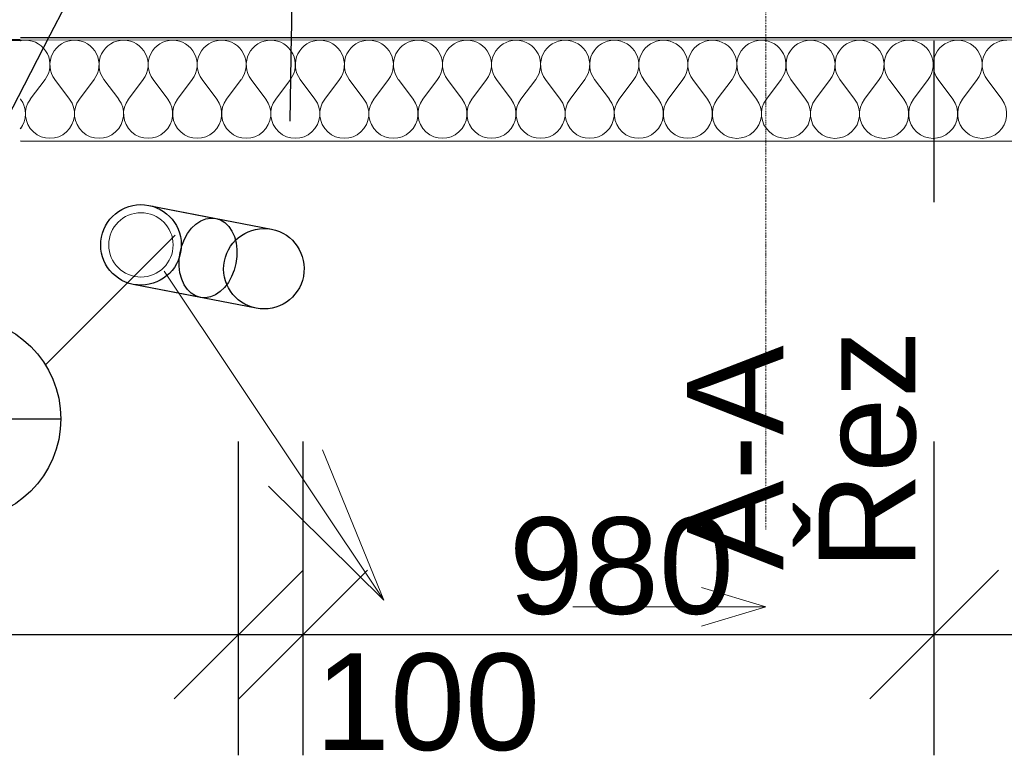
# Model space of a CAD drawing. Header units: millimetres. Extents: x -24674 to 2959, y -2716 to 20653.
# Tile 24 of 161: x -16009 to -14480, y -763 to 380. Entities that reach past the tile are written whole.
import ezdxf

# ---------------------------------------------------------------- set-up
doc = ezdxf.new("R2010")
doc.units = ezdxf.units.MM
doc.header["$MEASUREMENT"] = 0
for name, pattern in [('Wipeout_Contour', [1000, 0, -1000]), ('Čerchovaná', [450, 200, -117.5, 15, -117.5]), ('Čerchovaná S', [3.5, 1.5, -0.85, 0.3, -0.85])]:
    doc.linetypes.add(name, pattern=pattern)
for name, color, linetype in [('9._POHLED ZÁPADNÍ_1_2D prvky - obecné', 7, 'Continuous'), ('9._POHLED ZÁPADNÍ_1_Konstrukce - nosné', 7, 'Continuous'), ('9._POHLED ZÁPADNÍ_1_Kóty - SP', 7, 'Continuous'), ('9._POHLED ZÁPADNÍ_1_Nové_Anotace - SP', 7, 'Continuous'), ('9._POHLED ZÁPADNÍ_1_Nové_Konstrukce - krov', 7, 'Continuous'), ('9._POHLED ZÁPADNÍ_1_Nové_Konstrukce - nosné', 7, 'Continuous'), ('9._POHLED ZÁPADNÍ_1_Nové_Kóty - SP', 7, 'Continuous'), ('9._POHLED ZÁPADNÍ_1_Nové_Popis', 7, 'Continuous'), ('9._POHLED ZÁPADNÍ_1_Nové_Situace - terén', 7, 'Continuous'), ('9._POHLED ZÁPADNÍ_1_Nové_Výplně - Povrchové', 7, 'Continuous'), ('9._POHLED ZÁPADNÍ_1_Nové_Výplně – Řezové', 7, 'Continuous'), ('9._POHLED ZÁPADNÍ_1_TZB - kanalizace', 7, 'Continuous'), ('9._POHLED ZÁPADNÍ_1_Výplně - Povrchové', 7, 'Continuous'), ('9._POHLED ZÁPADNÍ_1_Výplně – Řezové', 7, 'Continuous'), ('9._POHLED ZÁPADNÍ_1_VÝTAH VAR 1', 7, 'Continuous'), ('9._POHLED ZÁPADNÍ_1_Značky - řezy', 7, 'Continuous')]:
    doc.layers.add(name, color=color, linetype=linetype)
doc.styles.add('GENEROVANÝ_STYL_2', font='txt')

# ---------------------------------------------------------------- blocks, each defined once
blk = doc.blocks.new('*X6', base_point=(-27719.5, -6044))
at = {"layer": '9._POHLED ZÁPADNÍ_1_Nové_Výplně – Řezové', "color": 21, "linetype": 'Continuous', "lineweight": 20, "true_color": 0xffaaaa}
for p, q in [((-15992.4, 256.6), (-15969.5, 287.1)), ((-15931.4, 256.6), (-15954.3, 287.1)), ((-15916.2, 256.6), (-15893.3, 287.1)), ((-15855.2, 256.6), (-15878.1, 287.1)), ((-15840, 256.6), (-15817.1, 287.1)), ((-15779, 256.6), (-15801.9, 287.1)), ((-15763.8, 256.6), (-15740.9, 287.1)), ((-15702.9, 256.6), (-15725.7, 287.1)), ((-15687.6, 256.6), (-15664.8, 287.1)), ((-15626.7, 256.6), (-15649.5, 287.1)), ((-15611.4, 256.6), (-15588.6, 287.1)), ((-15550.5, 256.6), (-15573.3, 287.1)), ((-15535.2, 256.6), (-15512.4, 287.1)), ((-15474.3, 256.6), (-15497.1, 287.1)), ((-15459, 256.6), (-15436.2, 287.1)), ((-15398.1, 256.6), (-15420.9, 287.1)), ((-15382.9, 256.6), (-15360, 287.1)), ((-15321.9, 256.6), (-15344.8, 287.1)), ((-15306.7, 256.6), (-15283.8, 287.1)), ((-15245.7, 256.6), (-15268.6, 287.1)), ((-15230.5, 256.6), (-15207.6, 287.1)), ((-15169.5, 256.6), (-15192.4, 287.1)), ((-15154.3, 256.6), (-15131.4, 287.1)), ((-15093.3, 256.6), (-15116.2, 287.1)), ((-15078.1, 256.6), (-15055.2, 287.1)), ((-15017.1, 256.6), (-15040, 287.1)), ((-15001.9, 256.6), (-14979, 287.1)), ((-14940.9, 256.6), (-14963.8, 287.1)), ((-14925.7, 256.6), (-14902.8, 287.1)), ((-14864.8, 256.6), (-14887.6, 287.1)), ((-14849.5, 256.6), (-14826.7, 287.1)), ((-14788.6, 256.6), (-14811.4, 287.1)), ((-14773.3, 256.6), (-14750.5, 287.1)), ((-14712.4, 256.6), (-14735.2, 287.1)), ((-14697.1, 256.6), (-14674.3, 287.1)), ((-14636.2, 256.6), (-14659, 287.1)), ((-14620.9, 256.6), (-14598.1, 287.1)), ((-14560, 256.6), (-14582.8, 287.1)), ((-14544.8, 256.6), (-14521.9, 287.1)), ((-14483.8, 256.6), (-14506.7, 287.1)), ((-16007.6, 256.6), (-16007.9, 257))]:
    blk.add_line(p, q, dxfattribs=at)
for centre, start, end in [((-16000, 310), 89.9986, 102.0111), ((-16000, 310), 323.1287, 89.9986), ((-15923.8, 310), 89.9986, 216.8684), ((-15923.8, 310), 323.1287, 89.9986), ((-15847.6, 310), 89.9986, 216.8684), ((-15847.6, 310), 323.1287, 89.9986), ((-15771.4, 310), 89.9986, 216.8684), ((-15771.4, 310), 323.1287, 89.9986), ((-15695.2, 310), 89.9986, 216.8684), ((-15695.2, 310), 323.1287, 89.9986), ((-15619, 310), 89.9986, 216.8684), ((-15619, 310), 323.1287, 89.9986), ((-15542.8, 310), 89.9986, 216.8684), ((-15542.8, 310), 323.1287, 89.9986), ((-15466.7, 310), 89.9986, 216.8684), ((-15466.7, 310), 323.1287, 89.9986), ((-15390.5, 310), 89.9986, 216.8684), ((-15390.5, 310), 323.1287, 89.9986), ((-15314.3, 310), 89.9986, 216.8684), ((-15314.3, 310), 323.1287, 89.9986), ((-15238.1, 309.9), 89.9986, 216.8684), ((-15238.1, 309.9), 323.1287, 89.9986), ((-15161.9, 309.9), 89.9986, 216.8684), ((-15161.9, 309.9), 323.1287, 89.9986), ((-15085.7, 309.9), 89.9986, 216.8684), ((-15085.7, 309.9), 323.1287, 89.9986), ((-15009.5, 309.9), 89.9986, 216.8684), ((-15009.5, 309.9), 323.1287, 89.9986), ((-14933.3, 309.9), 89.9986, 216.8684), ((-14933.3, 309.9), 323.1287, 89.9986), ((-14857.1, 309.9), 89.9986, 216.8684), ((-14857.1, 309.9), 323.1287, 89.9986), ((-14780.9, 309.9), 89.9986, 216.8684), ((-14780.9, 309.9), 323.1287, 89.9986), ((-14704.8, 309.9), 89.9986, 216.8684), ((-14704.8, 309.9), 323.1287, 89.9986), ((-14628.6, 309.9), 89.9986, 216.8684), ((-14628.6, 309.9), 323.1287, 89.9986), ((-14552.4, 309.9), 89.9986, 216.8684), ((-14552.4, 309.9), 323.1287, 89.9986), ((-14476.2, 309.9), 89.9986, 216.8684), ((-16038.1, 233.8), 322.3595, 36.8684), ((-15961.9, 233.8), 143.1287, 36.8684), ((-15885.7, 233.8), 143.1287, 36.8684), ((-15809.5, 233.8), 143.1287, 36.8684), ((-15733.3, 233.8), 143.1287, 36.8684), ((-15657.1, 233.8), 143.1287, 36.8684), ((-15580.9, 233.8), 143.1287, 36.8684), ((-15504.8, 233.8), 143.1287, 36.8684), ((-15428.6, 233.8), 143.1287, 36.8684), ((-15352.4, 233.8), 143.1287, 36.8684), ((-15276.2, 233.8), 143.1287, 36.8684), ((-15200, 233.8), 143.1287, 36.8684), ((-15123.8, 233.8), 143.1287, 36.8684), ((-15047.6, 233.8), 143.1287, 36.8684), ((-14971.4, 233.8), 143.1287, 36.8684), ((-14895.2, 233.7), 143.1287, 36.8684), ((-14819, 233.7), 143.1287, 36.8684), ((-14742.9, 233.7), 143.1287, 36.8684), ((-14666.7, 233.7), 143.1287, 36.8684), ((-14590.5, 233.7), 143.1287, 36.8684), ((-14514.3, 233.7), 143.1287, 36.8684)]:
    blk.add_arc(centre, 38.1, start, end, dxfattribs=at)

msp = doc.modelspace()

# ---------------------------------------------------------------- hatches: boundary and pattern name
at = {"layer": '9._POHLED ZÁPADNÍ_1_Nové_Situace - terén', "linetype": 'Continuous', "lineweight": 0, "true_color": 0xfed4d4}
msp.add_hatch(color=254, dxfattribs=at).paths.add_polyline_path([(-20142.4, 2682.3), (-20183.6, 346.7), (-15902, 348), (-16017.4, 349.7), (-16015.1, 511.8), (-16234.5, 512.7), (-16235.8, 430), (-16395.7, 432.5), (-16394.5, 513.3), (-20103.8, 528.3), (-20103.2, 668.3), (-20031.2, 668), (-19999.9, 2682.3)])
msp.add_hatch(color=254, dxfattribs=at).paths.add_polyline_path([(-20142.4, 2682.3), (-20183.6, 346.7), (-15902, 348), (-16017.4, 349.7), (-16015.1, 511.8), (-16234.5, 512.7), (-16235.8, 430), (-16395.7, 432.5), (-16394.5, 513.3), (-20103.8, 528.3), (-20103.2, 668.3), (-20031.2, 668), (-19999.9, 2682.3)])

# ---------------------------------------------------------------- linework, layer by layer
at = {"layer": '9._POHLED ZÁPADNÍ_1_Nové_Konstrukce - krov', "color": 1, "linetype": 'Continuous', "lineweight": 25}
for p, q in [((-15808.6, 91.6), (-15704.5, 71.3)), ((-15808.6, 91.6), (-15617.8, 54.5)), ((-15808.6, 91.6), (-15617.8, 54.5)), ((-15728.4, -51.4), (-15832.5, -31.2)), ((-15641.6, -68.2), (-15832.5, -31.2)), ((-15641.6, -68.2), (-15832.5, -31.2))]:
    msp.add_line(p, q, dxfattribs=at)
at = {"layer": '9._POHLED ZÁPADNÍ_1_Nové_Konstrukce - krov', "color": 1, "linetype": 'Continuous', "lineweight": 25, "flags": 128}
for points in [[(-15808.6, 91.6, -1), (-15832.5, -31.2, -1)], [(-15808.6, 91.6, -1), (-15832.5, -31.2, -1)], [(-15832.5, -31.2, -1), (-15808.6, 91.6, -1)], [(-15808.6, 91.6, -1), (-15832.5, -31.2, -1)], [(-15808.6, 91.6, -1), (-15832.5, -31.2, -1)], [(-15617.8, 54.5, -1), (-15641.6, -68.2, -1)], [(-15617.8, 54.5, -1), (-15641.6, -68.2, -1)], [(-15617.8, 54.5, -1), (-15641.6, -68.2, -1)]]:
    msp.add_lwpolyline(points, format="xyb", close=True, dxfattribs=at)
msp.add_lwpolyline([(-15704.5, 71.3), (-15697.2, 68.9), (-15690.4, 64.7), (-15684.4, 58.9), (-15679.4, 51.6), (-15675.5, 43), (-15672.9, 33.4), (-15671.6, 23), (-15671.6, 12.3), (-15673.1, 1.5), (-15675.8, -9), (-15679.8, -18.9), (-15684.8, -28), (-15690.9, -35.9), (-15697.7, -42.4), (-15705.1, -47.4), (-15712.8, -50.6), (-15720.6, -51.9), (-15728.4, -51.4), (-15735.7, -49), (-15742.5, -44.8), (-15748.5, -38.9), (-15753.5, -31.6), (-15757.3, -23), (-15760, -13.4), (-15761.3, -3.1), (-15761.2, 7.6), (-15759.8, 18.4), (-15757.1, 28.9), (-15753.1, 38.9), (-15748.1, 47.9), (-15742, 55.9), (-15735.2, 62.4), (-15727.8, 67.3), (-15720.1, 70.5), (-15712.2, 71.9)], close=True, dxfattribs=at)
at = {"layer": '9._POHLED ZÁPADNÍ_1_Nové_Kóty - SP', "color": 1, "linetype": 'Continuous', "lineweight": 25}
for p, q in [((-15668.9, -762.5), (-15668.9, -275)), ((-15568.6, -762.5), (-15568.6, -275)), ((-14588.8, -762.5), (-14588.8, -275)), ((-15568.9, -475), (-15768.9, -675)), ((-15468.6, -475), (-15668.6, -675)), ((-14488.8, -475), (-14688.8, -675)), ((-20483.5, -575), (-15668.9, -575)), ((-15668.9, -575), (-15568.6, -575)), ((-15568.6, -575), (-14588.8, -575)), ((-14588.8, -575), (-13609.2, -575))]:
    msp.add_line(p, q, dxfattribs=at)
at = {"layer": '9._POHLED ZÁPADNÍ_1_Nové_Popis', "color": 1, "linetype": 'Continuous', "lineweight": 25}
for p, q in [((-15969, -156.3), (-15767.4, 45.3)), ((-16262.2, -240), (-15945.1, -240))]:
    msp.add_line(p, q, dxfattribs=at)
msp.add_circle((-16103.7, -240), 158.6, dxfattribs=at)
at = {"layer": '9._POHLED ZÁPADNÍ_1_Nové_Situace - terén', "color": 1, "linetype": 'Continuous', "lineweight": 25, "flags": 128}
msp.add_lwpolyline([(-20142.4, 2682.3), (-20183.6, 346.7), (-15902, 348), (-16017.4, 349.7), (-16015.1, 511.8), (-16234.5, 512.7), (-16235.8, 430), (-16395.7, 432.5), (-16394.5, 513.3), (-20103.8, 528.3), (-20103.2, 668.3), (-20031.2, 668), (-19999.9, 2682.3)], close=True, dxfattribs=at)
msp.add_lwpolyline([(-20142.4, 2682.3), (-20183.6, 346.7), (-15902, 348), (-16017.4, 349.7), (-16015.1, 511.8), (-16234.5, 512.7), (-16235.8, 430), (-16395.7, 432.5), (-16394.5, 513.3), (-20103.8, 528.3), (-20103.2, 668.3), (-20031.2, 668), (-19999.9, 2682.3)], close=True, dxfattribs=at)
at = {"layer": '9._POHLED ZÁPADNÍ_1_TZB - kanalizace', "color": 21, "linetype": 'Continuous', "lineweight": 13, "true_color": 0xff9955}
for p, q in [((-15784.5, -10.7), (-15443.5, -521.7)), ((-15443.5, -521.7), (-15538.5, -288.2)), ((-15443.5, -521.7), (-15622.7, -344.4))]:
    msp.add_line(p, q, dxfattribs=at)
msp.add_circle((-15820.6, 30.2), 50, dxfattribs=at)
at = {"layer": '9._POHLED ZÁPADNÍ_1_Značky - řezy', "color": 154, "linetype": 'Continuous', "lineweight": 13}
for p, q in [((-14950.1, -501.8), (-14850.1, -531.8)), ((-14850.1, -531.8), (-15150.1, -531.8)), ((-14950.1, -561.8), (-14850.1, -531.8))]:
    msp.add_line(p, q, dxfattribs=at)

# ---------------------------------------------------------------- texts
at = {"layer": '9._POHLED ZÁPADNÍ_1_Kóty - SP', "color": 1, "linetype": 'Continuous', "lineweight": 25, "char_height": 150, "width": 341.487, "attachment_point": 7, "style": 'GENEROVANÝ_STYL_2'}
for s, insert in [('\\A1;{\\pql;\\fArial|b0|i0|c0|p38;980}', (-15249.4, -545)), ('\\A1;{\\pql;\\fArial|b0|i0|c0|p38;100}', (-15550.3, -756.5))]:
    msp.add_mtext(s, dxfattribs=dict(at, insert=insert))
at = {"layer": '9._POHLED ZÁPADNÍ_1_Značky - řezy', "color": 154, "linetype": 'Continuous', "lineweight": 13, "insert": (-14616, -475), "char_height": 150, "attachment_point": 7, "rotation": 90, "line_spacing_factor": 0.818924, "style": 'GENEROVANÝ_STYL_2'}
msp.add_mtext('\\A1;{\\pql;\\pt0;\\fArial|b0|i0|c0|p38;A-A\\P\\pql;\\pt0;\\fArial|b0|i0|c0|p38;Řez}', dxfattribs=at)

# ---------------------------------------------------------------- next in the draw order: wipeouts: each hides what was drawn before it
at = {"color": 254, "linetype": 'Wipeout_Contour', "lineweight": 0, "ltscale": 32872.39423}
msp.add_wipeout([(-321.7, 351.5), (-16007.9, 351.9), (-16007.9, 191.9), (-321.7, 191.5)], dxfattribs=at).dxf.layer = '9._POHLED ZÁPADNÍ_1_Nové_Výplně - Povrchové'

# ---------------------------------------------------------------- next in the draw order: hatches: boundary and pattern name
at = {"layer": '9._POHLED ZÁPADNÍ_1_Výplně – Řezové', "linetype": 'Continuous', "lineweight": 13}
msp.add_hatch(color=254, dxfattribs=at).paths.add_polyline_path([(-16017.4, 349.7), (-15847.5, 347.2), (-15831.5, 1445.2), (-15931.4, 1446.6), (-16001.4, 1447.6)])

# ---------------------------------------------------------------- next in the draw order: linework, layer by layer
at = {"layer": '9._POHLED ZÁPADNÍ_1_Konstrukce - nosné', "color": 7, "linetype": 'Continuous', "lineweight": 50, "flags": 128}
for points in [[(-15847.5, 347.2), (-15831.5, 1445.2)], [(-16017.4, 349.7), (-15847.5, 347.2)]]:
    msp.add_lwpolyline(points, dxfattribs=at)
at = {"layer": '9._POHLED ZÁPADNÍ_1_Nové_Konstrukce - nosné', "color": 1, "linetype": 'Continuous', "lineweight": 25, "flags": 128}
for points in [[(-321.7, 351.5), (-16007.9, 351.9)], [(-16007.9, 191.9), (-161.7, 191.5)]]:
    msp.add_lwpolyline(points, dxfattribs=at)

# ---------------------------------------------------------------- next in the draw order: wipeouts: each hides what was drawn before it
at = {"color": 254, "linetype": 'Wipeout_Contour', "lineweight": 0, "ltscale": 72102.487205}
msp.add_wipeout([(-20184.5, 348.5), (-15847.4, 349.8), (-15847.5, 749.8), (-20184.6, 748.5)], dxfattribs=at).dxf.layer = '9._POHLED ZÁPADNÍ_1_Výplně - Povrchové'

# ---------------------------------------------------------------- next in the draw order: linework, layer by layer
at = {"layer": '9._POHLED ZÁPADNÍ_1_Konstrukce - nosné', "color": 251, "linetype": 'Continuous', "lineweight": 20, "true_color": 0x6a6a6a, "flags": 128}
msp.add_lwpolyline([(-20184.5, 348.5), (-15847.4, 349.8)], dxfattribs=at)

# ---------------------------------------------------------------- next in the draw order: wipeouts: each hides what was drawn before it
at = {"color": 254, "linetype": 'Wipeout_Contour', "lineweight": 0, "ltscale": 33410.815601}
msp.add_wipeout([(-621.9, 754.5), (-15847.5, 749.8), (-15847.4, 349.8), (-621.9, 354.5)], dxfattribs=at).dxf.layer = '9._POHLED ZÁPADNÍ_1_Nové_Výplně - Povrchové'

# ---------------------------------------------------------------- next in the draw order: linework, layer by layer
at = {"layer": '9._POHLED ZÁPADNÍ_1_Nové_Konstrukce - nosné', "color": 1, "linetype": 'Continuous', "lineweight": 25, "flags": 128}
msp.add_lwpolyline([(-15847.4, 349.8), (-621.9, 354.5)], dxfattribs=at)

# ---------------------------------------------------------------- next in the draw order: wipeouts: each hides what was drawn before it
at = {"color": 254, "linetype": 'Wipeout_Contour', "lineweight": 0, "ltscale": 32872.39423}
msp.add_wipeout([(-321.7, 351.5), (-16007.9, 351.9), (-16007.9, 191.9), (-321.7, 191.5)], dxfattribs=at).dxf.layer = '9._POHLED ZÁPADNÍ_1_Nové_Výplně – Řezové'

# ---------------------------------------------------------------- next in the draw order: linework, layer by layer
at = {"layer": '9._POHLED ZÁPADNÍ_1_2D prvky - obecné', "color": 7, "linetype": 'Continuous', "lineweight": 13}
msp.add_line((-20183.6, 346.7), (-492.6, 352.7), dxfattribs=at)
at = {"layer": '9._POHLED ZÁPADNÍ_1_Nové_Anotace - SP', "color": 1, "linetype": 'Continuous', "lineweight": 25}
msp.add_line((-15844, 584.5), (-16113.2, 63.3), dxfattribs=at)
at = {"layer": '9._POHLED ZÁPADNÍ_1_Nové_Konstrukce - krov', "color": 1, "linetype": 'Čerchovaná', "lineweight": 25}
for p, q in [((-15588.9, 222.5), (-15526.9, 4325.8)), ((-14588.8, 146.9), (-14591.3, 4312.8)), ((-14588.8, 96.6), (-14591.3, 4262.5))]:
    msp.add_line(p, q, dxfattribs=at)
at = {"layer": '9._POHLED ZÁPADNÍ_1_Nové_Konstrukce - nosné', "color": 1, "linetype": 'Continuous', "lineweight": 25, "flags": 128}
for points in [[(-321.7, 351.5), (-16007.9, 351.9)], [(-16007.9, 191.9), (-161.7, 191.5)]]:
    msp.add_lwpolyline(points, dxfattribs=at)
at = {"layer": '9._POHLED ZÁPADNÍ_1_Značky - řezy', "color": 154, "linetype": 'Čerchovaná S', "lineweight": 13}
msp.add_line((-14850.1, 19646), (-14850.1, -411.8), dxfattribs=at)

# ---------------------------------------------------------------- next in the draw order: block references
at = {"layer": '9._POHLED ZÁPADNÍ_1_VÝTAH VAR 1', "color": 9, "linetype": 'Continuous', "lineweight": 13}
msp.add_blockref('*X6', (-27719.5, -6044), dxfattribs=at)

doc.saveas('drawing.dxf')
